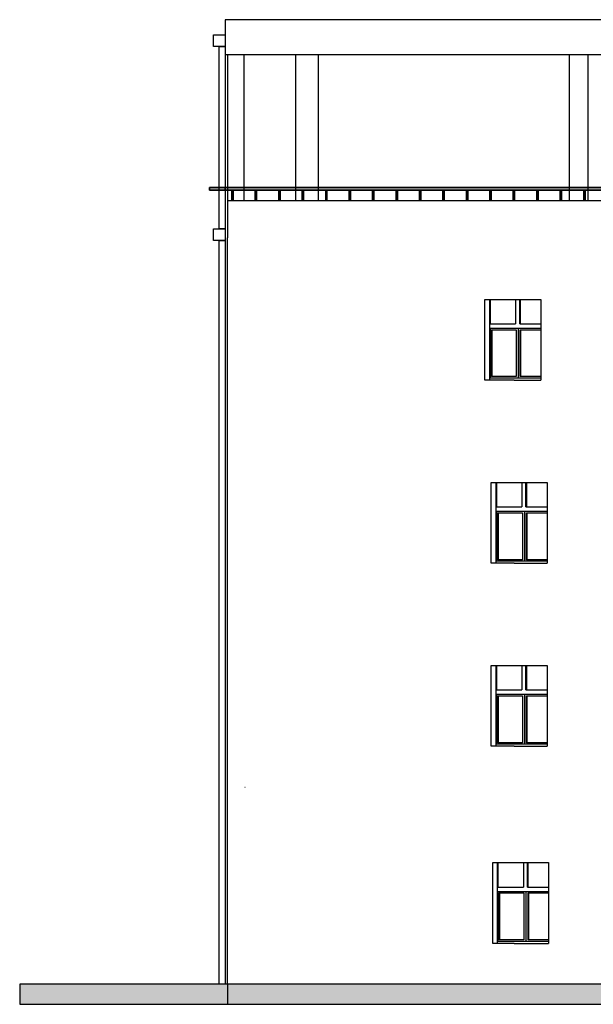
# Model space of a CAD drawing. Header units: millimetres. Extents: x -175445 to -20415, y -559200 to 231527.
# Tile 16 of 256: x -160881 to -148653, y -377313 to -356335. Entities that reach past the tile are written whole.
import ezdxf

# ---------------------------------------------------------------- set-up
doc = ezdxf.new("R2010")
doc.units = ezdxf.units.MM
doc.header["$MEASUREMENT"] = 0
for name, color, linetype in [('Linia', 7, 'Continuous'), ('Polilinia', 7, 'Continuous'), ('Wypełnienie', 7, 'Continuous')]:
    doc.layers.add(name, color=color, linetype=linetype)

msp = doc.modelspace()

# ---------------------------------------------------------------- hatches: boundary and pattern name
at = {"layer": 'Wypełnienie', "linetype": 'Continuous', "lineweight": 0}
for points in [[(-156836.249, -359969.796), (-69856.442, -359969.796), (-69856.442, -359910.126), (-156836.249, -359910.126)], [(-156357.861, -359969.796), (-156329.891, -359969.796), (-156329.891, -360185.188), (-156357.861, -360185.188)], [(-155857.861, -359969.796), (-155829.891, -359969.796), (-155829.891, -360185.188), (-155857.861, -360185.188)], [(-155357.861, -359969.796), (-155329.891, -359969.796), (-155329.891, -360185.188), (-155357.861, -360185.188)], [(-154857.861, -359969.796), (-154829.891, -359969.796), (-154829.891, -360185.188), (-154857.861, -360185.188)], [(-154357.861, -359969.796), (-154329.891, -359969.796), (-154329.891, -360185.188), (-154357.861, -360185.188)], [(-153857.861, -359969.796), (-153829.891, -359969.796), (-153829.891, -360185.188), (-153857.861, -360185.188)], [(-153357.861, -359969.796), (-153329.891, -359969.796), (-153329.891, -360185.188), (-153357.861, -360185.188)], [(-152857.861, -359969.796), (-152829.891, -359969.796), (-152829.891, -360185.188), (-152857.861, -360185.188)], [(-152357.861, -359969.796), (-152329.891, -359969.796), (-152329.891, -360185.188), (-152357.861, -360185.188)], [(-151857.861, -359969.796), (-151829.891, -359969.796), (-151829.891, -360185.188), (-151857.861, -360185.188)], [(-151357.861, -359969.796), (-151329.891, -359969.796), (-151329.891, -360185.188), (-151357.861, -360185.188)], [(-150857.861, -359969.796), (-150829.891, -359969.796), (-150829.891, -360185.188), (-150857.861, -360185.188)], [(-150357.861, -359969.796), (-150329.891, -359969.796), (-150329.891, -360185.188), (-150357.861, -360185.188)], [(-149857.861, -359969.796), (-149829.891, -359969.796), (-149829.891, -360185.188), (-149857.861, -360185.188)], [(-149357.861, -359969.796), (-149329.891, -359969.796), (-149329.891, -360185.188), (-149357.861, -360185.188)], [(-148857.861, -359969.796), (-148829.891, -359969.796), (-148829.891, -360185.188), (-148857.861, -360185.188)]]:
    msp.add_hatch(color=255, dxfattribs=at).paths.add_polyline_path(points)
at = {"layer": 'Wypełnienie', "linetype": 'Continuous'}
msp.add_hatch(color=256, dxfattribs=at).paths.add_polyline_path([(-50793.005, -376885.188), (-160880.823, -376885.188), (-160880.823, -377313.485), (-50793.005, -377313.485)])

# ---------------------------------------------------------------- linework, layer by layer
at = {"layer": 'Linia'}
for p, q in [((-156025.582, -356335.188), (-156502.644, -356335.188)), ((-156502.644, -356335.188), (-156502.644, -356785.188)), ((-155065.922, -356335.188), (-156025.582, -356335.188)), ((-154100.802, -356335.188), (-155065.922, -356335.188)), ((-153130.295, -356335.188), (-154100.802, -356335.188)), ((-152154.475, -356335.188), (-153130.295, -356335.188)), ((-151173.416, -356335.188), (-152154.475, -356335.188)), ((-150187.194, -356335.188), (-151173.416, -356335.188)), ((-149195.883, -356335.188), (-150187.194, -356335.188)), ((-148199.56, -356335.188), (-149195.883, -356335.188)), ((-156502.644, -356785.188), (-156502.644, -357085.188)), ((-156025.582, -357085.188), (-156502.644, -357085.188)), ((-156452.694, -357085.188), (-156452.694, -360205.188)), ((-156092.694, -360185.188), (-156092.694, -357085.188)), ((-155065.922, -357085.188), (-156025.582, -357085.188)), ((-154100.802, -357085.188), (-155065.922, -357085.188)), ((-154992.744, -360185.188), (-154992.744, -357085.188)), ((-154512.744, -360185.188), (-154512.744, -357085.188)), ((-153130.295, -357085.188), (-154100.802, -357085.188)), ((-152154.475, -357085.188), (-153130.295, -357085.188)), ((-151173.416, -357085.188), (-152154.475, -357085.188)), ((-150187.194, -357085.188), (-151173.416, -357085.188)), ((-149195.883, -357085.188), (-150187.194, -357085.188)), ((-148199.56, -357085.188), (-149195.883, -357085.188)), ((-149162.644, -360185.188), (-149162.644, -357085.188)), ((-148762.644, -360185.188), (-148762.644, -357085.188)), ((-156452.694, -360185.188), (-141209.423, -360185.188)), ((-156452.694, -360205.188), (-156452.694, -360985.188)), ((-156452.694, -364885.188), (-156452.694, -360985.188)), ((-150962.869, -364015.188), (-150962.869, -362295.188)), ((-150962.869, -362295.188), (-150336.637, -362295.188)), ((-150860.023, -364015.188), (-150860.023, -362295.188)), ((-150859.715, -362295.188), (-150859.715, -362815.188)), ((-150852.084, -362295.188), (-150852.084, -362815.188)), ((-150336.637, -362295.188), (-149772.361, -362295.188)), ((-150308.739, -362295.188), (-150308.739, -362815.188)), ((-150222.649, -362815.188), (-150222.649, -362295.188)), ((-150215.018, -362295.188), (-150215.018, -362815.188)), ((-149772.361, -362295.188), (-149772.361, -364015.188)), ((-150859.715, -362815.188), (-150308.739, -362815.188)), ((-150859.715, -362915.188), (-150859.715, -363965.188)), ((-149772.361, -362915.188), (-150859.715, -362915.188)), ((-150846.996, -363965.188), (-150846.996, -362915.188)), ((-150252.975, -362915.188), (-150252.975, -362940.188)), ((-150222.649, -362815.188), (-149772.361, -362815.188)), ((-150825.473, -363940.188), (-150825.473, -362940.188)), ((-150825.473, -362940.188), (-150296.02, -362940.188)), ((-150817.842, -362940.188), (-150817.842, -363940.188)), ((-150296.02, -362940.188), (-150296.02, -363940.188)), ((-150252.975, -362940.188), (-150252.975, -363940.188)), ((-150209.93, -363940.188), (-150209.93, -362940.188)), ((-150209.93, -362940.188), (-149772.361, -362940.188)), ((-150202.298, -362940.188), (-150202.298, -363940.188)), ((-150859.715, -363965.188), (-149772.361, -363965.188)), ((-150296.02, -363940.188), (-150825.473, -363940.188)), ((-150252.975, -363940.188), (-150252.975, -363965.188)), ((-149772.361, -363940.188), (-150209.93, -363940.188)), ((-150336.637, -364015.188), (-150962.869, -364015.188)), ((-150336.637, -364015.188), (-149772.361, -364015.188)), ((-156452.694, -368785.188), (-156452.694, -364885.188)), ((-150828.385, -367915.188), (-150828.385, -366195.188)), ((-150828.385, -366195.188), (-150336.637, -366195.188)), ((-150725.792, -367915.188), (-150725.792, -366195.188)), ((-150725.483, -366195.188), (-150725.483, -366715.188)), ((-150717.867, -366195.188), (-150717.867, -366715.188)), ((-150336.637, -366195.188), (-149637.181, -366195.188)), ((-150174.119, -366195.188), (-150174.119, -366715.188)), ((-150087.969, -366715.188), (-150087.969, -366195.188)), ((-150080.353, -366195.188), (-150080.353, -366715.188)), ((-149637.181, -366195.188), (-149637.181, -367915.188)), ((-150725.483, -366715.188), (-150174.119, -366715.188)), ((-150725.483, -366815.188), (-150725.483, -367865.188)), ((-149637.181, -366815.188), (-150725.483, -366815.188)), ((-150712.79, -367865.188), (-150712.79, -366815.188)), ((-150691.252, -367840.188), (-150691.252, -366840.188)), ((-150691.252, -366840.188), (-150161.426, -366840.188)), ((-150683.636, -366840.188), (-150683.636, -367840.188)), ((-150161.426, -366840.188), (-150161.426, -367840.188)), ((-150118.35, -366815.188), (-150118.35, -366840.188)), ((-150118.35, -366840.188), (-150118.35, -367840.188)), ((-150087.969, -366715.188), (-149637.181, -366715.188)), ((-150075.275, -367840.188), (-150075.275, -366840.188)), ((-150075.275, -366840.188), (-149637.181, -366840.188)), ((-150067.659, -366840.188), (-150067.659, -367840.188)), ((-150336.637, -367915.188), (-150828.385, -367915.188)), ((-150725.483, -367865.188), (-149637.181, -367865.188)), ((-150161.426, -367840.188), (-150691.252, -367840.188)), ((-150336.637, -367915.188), (-149637.181, -367915.188)), ((-150118.35, -367840.188), (-150118.35, -367865.188)), ((-149637.181, -367840.188), (-150075.275, -367840.188)), ((-156452.694, -372685.188), (-156452.694, -368785.188)), ((-150828.385, -371815.188), (-150828.385, -370095.188)), ((-150828.385, -370095.188), (-150336.637, -370095.188)), ((-150725.792, -371815.188), (-150725.792, -370095.188)), ((-150725.483, -370095.188), (-150725.483, -370615.188)), ((-150717.867, -370095.188), (-150717.867, -370615.188)), ((-150336.637, -370095.188), (-149637.181, -370095.188)), ((-150174.119, -370095.188), (-150174.119, -370615.188)), ((-150087.969, -370615.188), (-150087.969, -370095.188)), ((-150080.353, -370095.188), (-150080.353, -370615.188)), ((-149637.181, -370095.188), (-149637.181, -371815.188)), ((-150725.483, -370615.188), (-150174.119, -370615.188)), ((-150087.969, -370615.188), (-149637.181, -370615.188)), ((-150725.483, -370715.188), (-150725.483, -371765.188)), ((-149637.181, -370715.188), (-150725.483, -370715.188)), ((-150712.79, -371765.188), (-150712.79, -370715.188)), ((-150691.252, -371740.188), (-150691.252, -370740.188)), ((-150691.252, -370740.188), (-150161.426, -370740.188)), ((-150683.636, -370740.188), (-150683.636, -371740.188)), ((-150161.426, -370740.188), (-150161.426, -371740.188)), ((-150118.35, -370715.188), (-150118.35, -370740.188)), ((-150118.35, -370740.188), (-150118.35, -371740.188)), ((-150075.275, -371740.188), (-150075.275, -370740.188)), ((-150075.275, -370740.188), (-149637.181, -370740.188)), ((-150067.659, -370740.188), (-150067.659, -371740.188)), ((-150336.637, -371815.188), (-150828.385, -371815.188)), ((-150725.483, -371765.188), (-149637.181, -371765.188)), ((-150161.426, -371740.188), (-150691.252, -371740.188)), ((-150336.637, -371815.188), (-149637.181, -371815.188)), ((-150118.35, -371740.188), (-150118.35, -371765.188)), ((-149637.181, -371740.188), (-150075.275, -371740.188)), ((-156452.694, -376885.188), (-156452.694, -372685.188)), ((-156084.825, -372685.188), (-156072.896, -372685.188)), ((-150797.954, -376015.188), (-150797.954, -374295.188)), ((-150797.954, -374295.188), (-150336.637, -374295.188)), ((-150695.404, -376015.188), (-150695.404, -374295.188)), ((-150695.096, -374295.188), (-150695.096, -374815.188)), ((-150687.483, -374295.188), (-150687.483, -374815.188)), ((-150336.637, -374295.188), (-149606.592, -374295.188)), ((-150143.644, -374295.188), (-150143.644, -374815.188)), ((-150057.48, -374815.188), (-150057.48, -374295.188)), ((-150049.867, -374295.188), (-150049.867, -374815.188)), ((-149606.592, -374295.188), (-149606.592, -376015.188)), ((-150695.096, -374815.188), (-150143.644, -374815.188)), ((-150057.48, -374815.188), (-149606.592, -374815.188)), ((-150695.096, -374915.188), (-150695.096, -375965.188)), ((-149606.592, -374915.188), (-150695.096, -374915.188)), ((-150682.408, -375965.188), (-150682.408, -374915.188)), ((-150660.867, -375940.188), (-150660.867, -374940.188)), ((-150660.867, -374940.188), (-150130.956, -374940.188)), ((-150653.254, -374940.188), (-150653.254, -375940.188)), ((-150130.956, -374940.188), (-150130.956, -375940.188)), ((-150087.874, -374915.188), (-150087.874, -374940.188)), ((-150087.874, -374940.188), (-150087.874, -375940.188)), ((-150044.792, -375940.188), (-150044.792, -374940.188)), ((-150044.792, -374940.188), (-149606.592, -374940.188)), ((-150037.179, -374940.188), (-150037.179, -375940.188)), ((-150336.637, -376015.188), (-150797.954, -376015.188)), ((-150695.096, -375965.188), (-149606.592, -375965.188)), ((-150130.956, -375940.188), (-150660.867, -375940.188)), ((-150336.637, -376015.188), (-149606.592, -376015.188)), ((-150087.874, -375940.188), (-150087.874, -375965.188)), ((-149606.592, -375940.188), (-150044.792, -375940.188)), ((-156452.694, -376885.188), (-156452.694, -377313.485))]:
    msp.add_line(p, q, dxfattribs=at)
at = {"layer": 'Polilinia', "flags": 128}
for points in [[(-156752.644, -356654.91), (-156502.644, -356654.91), (-156502.644, -356904.91), (-156752.644, -356904.91)], [(-156627.644, -356904.91), (-156502.644, -356904.91), (-156502.644, -360788.965), (-156627.644, -360788.965)], [(-156836.249, -359910.126), (-69856.442, -359910.126), (-69856.442, -359969.796), (-156836.249, -359969.796)], [(-156502.644, -359910.126), (-69522.838, -359910.126), (-69522.838, -359969.796), (-156502.644, -359969.796)], [(-156752.644, -360788.965), (-156502.644, -360788.965), (-156502.644, -361038.965), (-156752.644, -361038.965)], [(-156627.644, -361038.965), (-156502.644, -361038.965), (-156502.644, -376885.188), (-156627.644, -376885.188)]]:
    msp.add_lwpolyline(points, close=True, dxfattribs=at)
at = {"layer": 'Wypełnienie', "flags": 128}
for points in [[(-156836.249, -359969.796), (-69856.442, -359969.796), (-69856.442, -359910.126), (-156836.249, -359910.126)], [(-156357.861, -359969.796), (-156329.891, -359969.796), (-156329.891, -360185.188), (-156357.861, -360185.188)], [(-155857.861, -359969.796), (-155829.891, -359969.796), (-155829.891, -360185.188), (-155857.861, -360185.188)], [(-155357.861, -359969.796), (-155329.891, -359969.796), (-155329.891, -360185.188), (-155357.861, -360185.188)], [(-154857.861, -359969.796), (-154829.891, -359969.796), (-154829.891, -360185.188), (-154857.861, -360185.188)], [(-154357.861, -359969.796), (-154329.891, -359969.796), (-154329.891, -360185.188), (-154357.861, -360185.188)], [(-153857.861, -359969.796), (-153829.891, -359969.796), (-153829.891, -360185.188), (-153857.861, -360185.188)], [(-153357.861, -359969.796), (-153329.891, -359969.796), (-153329.891, -360185.188), (-153357.861, -360185.188)], [(-152857.861, -359969.796), (-152829.891, -359969.796), (-152829.891, -360185.188), (-152857.861, -360185.188)], [(-152357.861, -359969.796), (-152329.891, -359969.796), (-152329.891, -360185.188), (-152357.861, -360185.188)], [(-151857.861, -359969.796), (-151829.891, -359969.796), (-151829.891, -360185.188), (-151857.861, -360185.188)], [(-151357.861, -359969.796), (-151329.891, -359969.796), (-151329.891, -360185.188), (-151357.861, -360185.188)], [(-150857.861, -359969.796), (-150829.891, -359969.796), (-150829.891, -360185.188), (-150857.861, -360185.188)], [(-150357.861, -359969.796), (-150329.891, -359969.796), (-150329.891, -360185.188), (-150357.861, -360185.188)], [(-149857.861, -359969.796), (-149829.891, -359969.796), (-149829.891, -360185.188), (-149857.861, -360185.188)], [(-149357.861, -359969.796), (-149329.891, -359969.796), (-149329.891, -360185.188), (-149357.861, -360185.188)], [(-148857.861, -359969.796), (-148829.891, -359969.796), (-148829.891, -360185.188), (-148857.861, -360185.188)], [(-50793.005, -376885.188), (-160880.823, -376885.188), (-160880.823, -377313.485), (-50793.005, -377313.485)]]:
    msp.add_lwpolyline(points, close=True, dxfattribs=at)

doc.saveas('drawing.dxf')
